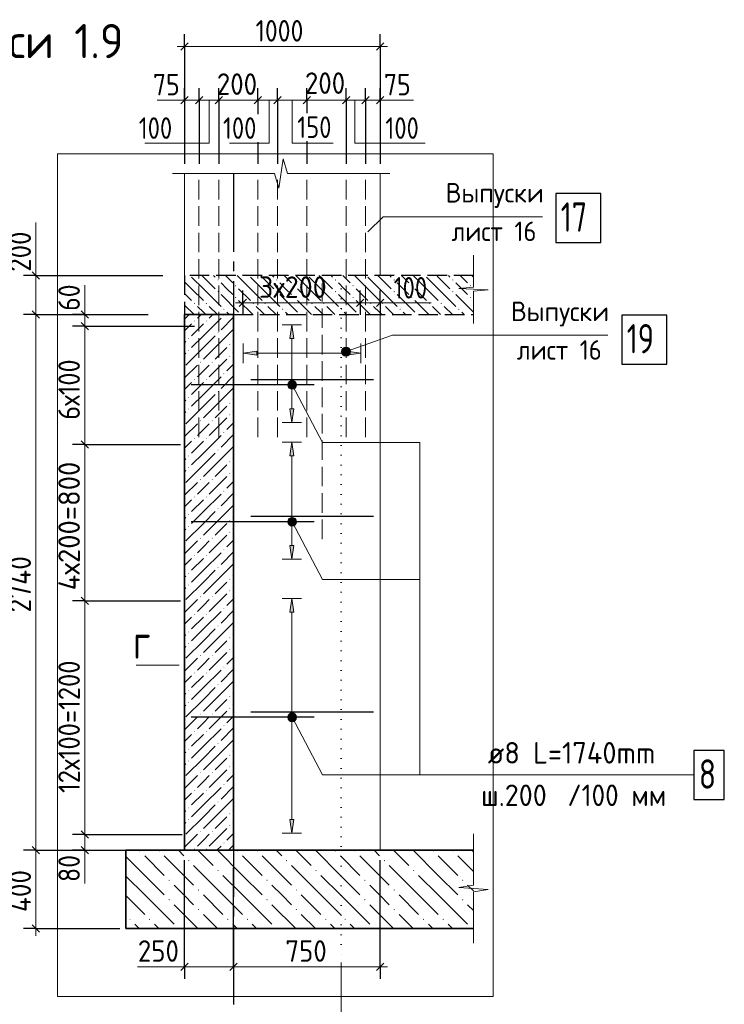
# Model space of a CAD drawing. Header units: millimetres. Extents: x 0 to 50400, y 0 to 35640.
# Tile 3 of 21: x 4928 to 13569, y 6783 to 18869. Entities that reach past the tile are written whole.
import ezdxf

# ---------------------------------------------------------------- set-up
doc = ezdxf.new("R2010")
doc.units = ezdxf.units.MM
for name, pattern in [('______2', [324, 240, -84]), ('______5', [1320, 960, -120, 120, -120]), ('______9', [120, 0, -120])]:
    doc.linetypes.add(name, pattern=pattern)
for name, color, linetype, lineweight in [('Standard', 7, 'Continuous', 25), ('Выпуски арматуры Г-обр.', 52, 'Continuous', 25), ('ЖБ Перекрытие верхний уровень', 7, 'Continuous', 35), ('ЖБ Пилон', 7, 'Continuous', 35), ('ЖБ Плита Фундамента верхний уровень', 7, 'Continuous', 35), ('ЖБ Стена верхний уровень', 7, 'Continuous', 35), ('Заголовок чертежа', 7, 'Continuous', 25), ('Позиционная метка линия выноска', 7, 'Continuous', 13), ('Позиционная метка номер позиции', 7, 'Continuous', 13), ('Примечания', 7, 'Continuous', 13), ('Размерная линия_ общее', 7, 'Continuous', 13), ('Сечения символ', 7, 'Continuous', 25)]:
    doc.layers.add(name, color=color, linetype=linetype, lineweight=lineweight)
doc.layers.add('Оси', color=7, linetype='______5', true_color=0x656565)
doc.layers.add('Стена Хомут', color=7, linetype='______2', true_color=0xa0a0a0)
doc.layers.add('Размерная выноска', color=7, linetype='Continuous')
doc.styles.add('ISOCPEUR', font='txt')

msp = doc.modelspace()

# ---------------------------------------------------------------- hatches: boundary and pattern name
at = {"layer": 'Выпуски арматуры Г-обр.', "linetype": 'Continuous', "lineweight": 13, "transparency": 33554687}
msp.add_hatch(color=7, dxfattribs=at).paths.add_polyline_path([(7838, 14750), (7670, 14774), (7838, 14798)], flags=16)
msp.add_hatch(color=7, dxfattribs=at).paths.add_polyline_path([(8942, 14750), (9110, 14774), (8942, 14798)])
at = {"layer": 'ЖБ Перекрытие верхний уровень', "linetype": 'Continuous', "lineweight": 18, "transparency": 33554687}
for points in [[(7353, 15674), (7361, 15682), (7369, 15674), (7361, 15667)], [(7569, 15602), (7577, 15610), (7585, 15602), (7577, 15595)], [(8073, 15674), (8081, 15682), (8089, 15674), (8081, 15667)], [(8289, 15602), (8297, 15610), (8305, 15602), (8297, 15595)], [(8793, 15674), (8801, 15682), (8809, 15674), (8801, 15667)], [(9009, 15602), (9017, 15610), (9025, 15602), (9017, 15595)], [(9513, 15674), (9521, 15682), (9529, 15674), (9521, 15667)], [(9729, 15602), (9737, 15610), (9745, 15602), (9737, 15595)], [(10233, 15674), (10241, 15682), (10249, 15674), (10241, 15667)], [(10449, 15602), (10457, 15610), (10465, 15602), (10457, 15595)], [(7353, 15530), (7361, 15538), (7369, 15530), (7361, 15523)], [(8073, 15530), (8081, 15538), (8089, 15530), (8081, 15523)], [(8793, 15530), (8801, 15538), (8809, 15530), (8801, 15523)], [(9513, 15530), (9521, 15538), (9529, 15530), (9521, 15523)], [(10233, 15530), (10241, 15538), (10249, 15530), (10241, 15523)], [(7065, 15386), (7073, 15394), (7081, 15386), (7073, 15379)], [(7209, 15386), (7217, 15394), (7225, 15386), (7217, 15379)], [(7569, 15458), (7577, 15466), (7585, 15458), (7577, 15451)], [(7785, 15386), (7793, 15394), (7801, 15386), (7793, 15379)], [(7929, 15386), (7937, 15394), (7945, 15386), (7937, 15379)], [(8289, 15458), (8297, 15466), (8305, 15458), (8297, 15451)], [(8505, 15386), (8513, 15394), (8521, 15386), (8513, 15379)], [(8649, 15386), (8657, 15394), (8665, 15386), (8657, 15379)], [(9009, 15458), (9017, 15466), (9025, 15458), (9017, 15451)], [(9225, 15386), (9233, 15394), (9241, 15386), (9233, 15379)], [(9369, 15386), (9377, 15394), (9385, 15386), (9377, 15379)], [(9729, 15458), (9737, 15466), (9745, 15458), (9737, 15451)], [(9945, 15386), (9953, 15394), (9961, 15386), (9953, 15379)], [(10089, 15386), (10097, 15394), (10105, 15386), (10097, 15379)], [(10449, 15458), (10457, 15466), (10465, 15458), (10457, 15451)], [(7425, 15314), (7433, 15322), (7441, 15314), (7433, 15307)], [(7648, 15250), (7649, 15250), (7649, 15250)], [(8145, 15314), (8153, 15322), (8161, 15314), (8153, 15307)], [(8368, 15250), (8369, 15250), (8369, 15250)], [(8865, 15314), (8873, 15322), (8881, 15314), (8873, 15307)], [(9088, 15250), (9089, 15250), (9089, 15250)], [(9585, 15314), (9593, 15322), (9601, 15314), (9593, 15307)], [(9808, 15250), (9809, 15250), (9809, 15250)], [(10305, 15314), (10313, 15322), (10321, 15314), (10313, 15307)]]:
    msp.add_hatch(color=7, dxfattribs=at).paths.add_polyline_path(points, flags=16)
at = {"layer": 'ЖБ Плита Фундамента верхний уровень', "linetype": 'Continuous', "lineweight": 18, "transparency": 33554687}
for points in [[(6393, 8666), (6400, 8674), (6401, 8674), (6409, 8666), (6401, 8659)], [(6633, 8666), (6640, 8674), (6641, 8674), (6649, 8666), (6641, 8659)], [(7593, 8666), (7600, 8674), (7601, 8674), (7609, 8666), (7601, 8659)], [(7833, 8666), (7840, 8674), (7841, 8674), (7849, 8666), (7841, 8659)], [(8793, 8666), (8800, 8674), (8801, 8674), (8809, 8666), (8801, 8659)], [(9033, 8666), (9040, 8674), (9041, 8674), (9049, 8666), (9041, 8659)], [(9993, 8666), (10000, 8674), (10001, 8674), (10009, 8666), (10001, 8659)], [(10233, 8666), (10240, 8674), (10241, 8674), (10249, 8666), (10241, 8659)], [(6993, 8546), (7001, 8554), (7009, 8546), (7001, 8539)], [(8193, 8546), (8201, 8554), (8209, 8546), (8201, 8539)], [(9393, 8546), (9401, 8554), (9409, 8546), (9401, 8539)], [(7353, 8426), (7361, 8434), (7369, 8426), (7361, 8419)], [(8553, 8426), (8561, 8434), (8569, 8426), (8561, 8419)], [(9753, 8426), (9761, 8434), (9769, 8426), (9761, 8419)], [(6753, 8306), (6761, 8314), (6769, 8306), (6761, 8299)], [(7953, 8306), (7961, 8314), (7969, 8306), (7961, 8299)], [(9153, 8306), (9161, 8314), (9169, 8306), (9161, 8299)], [(10353, 8306), (10361, 8314), (10369, 8306), (10361, 8299)], [(7113, 8186), (7121, 8194), (7129, 8186), (7121, 8179)], [(8313, 8186), (8321, 8194), (8329, 8186), (8321, 8179)], [(9513, 8186), (9521, 8194), (9529, 8186), (9521, 8179)], [(6753, 8066), (6761, 8074), (6769, 8066), (6761, 8059)], [(7953, 8066), (7961, 8074), (7969, 8066), (7961, 8059)], [(9153, 8066), (9161, 8074), (9169, 8066), (9161, 8059)], [(10353, 8066), (10361, 8074), (10369, 8066), (10361, 8059)], [(7113, 7946), (7121, 7954), (7129, 7946), (7121, 7939)], [(8313, 7946), (8321, 7954), (8329, 7946), (8321, 7939)], [(9513, 7946), (9521, 7954), (9529, 7946), (9521, 7939)], [(6273, 7826), (6281, 7834), (6289, 7826), (6281, 7819)], [(6513, 7826), (6521, 7834), (6529, 7826), (6521, 7819)], [(7473, 7826), (7481, 7834), (7489, 7826), (7481, 7819)], [(7713, 7826), (7721, 7834), (7729, 7826), (7721, 7819)], [(8673, 7826), (8681, 7834), (8689, 7826), (8681, 7819)], [(8913, 7826), (8921, 7834), (8929, 7826), (8921, 7819)], [(9873, 7826), (9881, 7834), (9889, 7826), (9881, 7819)], [(10113, 7826), (10121, 7834), (10129, 7826), (10121, 7819)], [(6880, 7714), (6881, 7714), (6881, 7714)], [(8080, 7714), (8081, 7714), (8081, 7714)], [(9280, 7714), (9281, 7714), (9281, 7714)], [(10480, 7714), (10481, 7714), (10481, 7714)]]:
    msp.add_hatch(color=7, dxfattribs=at).paths.add_polyline_path(points, flags=16)
at = {"layer": 'ЖБ Стена верхний уровень', "linetype": 'Continuous', "lineweight": 18, "transparency": 33554687}
for points in [[(7427, 15242), (7433, 15248), (7439, 15242), (7433, 15236)], [(7067, 15170), (7073, 15176), (7079, 15170), (7073, 15164)], [(7211, 15170), (7217, 15176), (7223, 15170), (7217, 15164)], [(7355, 15026), (7361, 15032), (7367, 15026), (7361, 15020)], [(6995, 14954), (7001, 14960), (7007, 14954), (7001, 14948)], [(7499, 14882), (7505, 14888), (7511, 14882), (7505, 14876)], [(6995, 14810), (7001, 14816), (7007, 14810), (7001, 14804)], [(7499, 14738), (7505, 14744), (7511, 14738), (7505, 14732)], [(7139, 14666), (7145, 14672), (7151, 14666), (7145, 14660)], [(7283, 14666), (7289, 14672), (7295, 14666), (7289, 14660)], [(7427, 14522), (7433, 14528), (7439, 14522), (7433, 14516)], [(7067, 14450), (7073, 14456), (7079, 14450), (7073, 14444)], [(7211, 14450), (7217, 14456), (7223, 14450), (7217, 14444)], [(7355, 14306), (7361, 14312), (7367, 14306), (7361, 14300)], [(6995, 14234), (7001, 14240), (7007, 14234), (7001, 14228)], [(7499, 14162), (7505, 14168), (7511, 14162), (7505, 14156)], [(6995, 14090), (7001, 14096), (7007, 14090), (7001, 14084)], [(7499, 14018), (7505, 14024), (7511, 14018), (7505, 14012)], [(7139, 13946), (7145, 13952), (7151, 13946), (7145, 13940)], [(7283, 13946), (7289, 13952), (7295, 13946), (7289, 13940)], [(7427, 13802), (7433, 13808), (7439, 13802), (7433, 13796)], [(7067, 13730), (7073, 13736), (7079, 13730), (7073, 13724)], [(7211, 13730), (7217, 13736), (7223, 13730), (7217, 13724)], [(7355, 13586), (7361, 13592), (7367, 13586), (7361, 13580)], [(6995, 13514), (7001, 13520), (7007, 13514), (7001, 13508)], [(7499, 13442), (7505, 13448), (7511, 13442), (7505, 13436)], [(6995, 13370), (7001, 13376), (7007, 13370), (7001, 13364)], [(7499, 13298), (7505, 13304), (7511, 13298), (7505, 13292)], [(7139, 13226), (7145, 13232), (7151, 13226), (7145, 13220)], [(7283, 13226), (7289, 13232), (7295, 13226), (7289, 13220)], [(7427, 13082), (7433, 13088), (7439, 13082), (7433, 13076)], [(7067, 13010), (7073, 13016), (7079, 13010), (7073, 13004)], [(7211, 13010), (7217, 13016), (7223, 13010), (7217, 13004)], [(7355, 12866), (7361, 12872), (7367, 12866), (7361, 12860)], [(6995, 12794), (7001, 12800), (7007, 12794), (7001, 12788)], [(7499, 12722), (7505, 12728), (7511, 12722), (7505, 12716)], [(6995, 12650), (7001, 12656), (7007, 12650), (7001, 12644)], [(7499, 12578), (7505, 12584), (7511, 12578), (7505, 12572)], [(7139, 12506), (7145, 12512), (7151, 12506), (7145, 12500)], [(7283, 12506), (7289, 12512), (7295, 12506), (7289, 12500)], [(7427, 12362), (7433, 12368), (7439, 12362), (7433, 12356)], [(7067, 12290), (7073, 12296), (7079, 12290), (7073, 12284)], [(7211, 12290), (7217, 12296), (7223, 12290), (7217, 12284)], [(7355, 12146), (7361, 12152), (7367, 12146), (7361, 12140)], [(6995, 12074), (7001, 12080), (7007, 12074), (7001, 12068)], [(7499, 12002), (7505, 12008), (7511, 12002), (7505, 11996)], [(6995, 11930), (7001, 11936), (7007, 11930), (7001, 11924)], [(7499, 11858), (7505, 11864), (7511, 11858), (7505, 11852)], [(7139, 11786), (7145, 11792), (7151, 11786), (7145, 11780)], [(7283, 11786), (7289, 11792), (7295, 11786), (7289, 11780)], [(7427, 11642), (7433, 11648), (7439, 11642), (7433, 11636)], [(7067, 11570), (7073, 11576), (7079, 11570), (7073, 11564)], [(7211, 11570), (7217, 11576), (7223, 11570), (7217, 11564)], [(6995, 11354), (7001, 11360), (7007, 11354), (7001, 11348)], [(7355, 11426), (7361, 11432), (7367, 11426), (7361, 11420)], [(7499, 11282), (7505, 11288), (7511, 11282), (7505, 11276)], [(6995, 11210), (7001, 11216), (7007, 11210), (7001, 11204)], [(7499, 11138), (7505, 11144), (7511, 11138), (7505, 11132)], [(7139, 11066), (7145, 11072), (7151, 11066), (7145, 11060)], [(7283, 11066), (7289, 11072), (7295, 11066), (7289, 11060)], [(7427, 10922), (7433, 10928), (7439, 10922), (7433, 10916)], [(7067, 10850), (7073, 10856), (7079, 10850), (7073, 10844)], [(7211, 10850), (7217, 10856), (7223, 10850), (7217, 10844)], [(6995, 10634), (7001, 10640), (7007, 10634), (7001, 10628)], [(7355, 10706), (7361, 10712), (7367, 10706), (7361, 10700)], [(7499, 10562), (7505, 10568), (7511, 10562), (7505, 10556)], [(6995, 10490), (7001, 10496), (7007, 10490), (7001, 10484)], [(7499, 10418), (7505, 10424), (7511, 10418), (7505, 10412)], [(7139, 10346), (7145, 10352), (7151, 10346), (7145, 10340)], [(7283, 10346), (7289, 10352), (7295, 10346), (7289, 10340)], [(7427, 10202), (7433, 10208), (7439, 10202), (7433, 10196)], [(7067, 10130), (7073, 10136), (7079, 10130), (7073, 10124)], [(7211, 10130), (7217, 10136), (7223, 10130), (7217, 10124)], [(6995, 9914), (7001, 9920), (7007, 9914), (7001, 9908)], [(7355, 9986), (7361, 9992), (7367, 9986), (7361, 9980)], [(7499, 9842), (7505, 9848), (7511, 9842), (7505, 9836)], [(6995, 9770), (7001, 9776), (7007, 9770), (7001, 9764)], [(7499, 9698), (7505, 9704), (7511, 9698), (7505, 9692)], [(7139, 9626), (7145, 9632), (7151, 9626), (7145, 9620)], [(7283, 9626), (7289, 9632), (7295, 9626), (7289, 9620)], [(7427, 9482), (7433, 9488), (7439, 9482), (7433, 9476)], [(7067, 9410), (7073, 9416), (7079, 9410), (7073, 9404)], [(7211, 9410), (7217, 9416), (7223, 9410), (7217, 9404)], [(6995, 9194), (7001, 9200), (7007, 9194), (7001, 9188)], [(7355, 9266), (7361, 9272), (7367, 9266), (7361, 9260)], [(7499, 9122), (7505, 9128), (7511, 9122), (7505, 9116)], [(6995, 9050), (7001, 9056), (7007, 9050), (7001, 9044)], [(7499, 8978), (7505, 8984), (7511, 8978), (7505, 8972)], [(7139, 8906), (7145, 8912), (7151, 8906), (7145, 8900)], [(7283, 8906), (7289, 8912), (7295, 8906), (7289, 8900)], [(7427, 8762), (7433, 8768), (7439, 8762), (7433, 8756)], [(7067, 8690), (7073, 8696), (7079, 8690), (7073, 8684)], [(7211, 8690), (7217, 8696), (7223, 8690), (7217, 8684)]]:
    msp.add_hatch(color=7, dxfattribs=at).paths.add_polyline_path(points, flags=16)
at = {"layer": 'Позиционная метка линия выноска', "linetype": 'Continuous', "lineweight": 13, "transparency": 33554687}
for points in [[(8920, 14741), (8889, 14828), (8878, 14804)], [(8920, 14741), (8878, 14804), (8896, 14753)], [(8896, 14753), (8878, 14804), (8879, 14776)], [(8948, 14743), (8912, 14844), (8889, 14828)], [(8948, 14743), (8889, 14828), (8920, 14741)], [(8971, 14759), (8940, 14846), (8912, 14844)], [(8971, 14759), (8912, 14844), (8948, 14743)], [(8983, 14784), (8965, 14834), (8940, 14846)], [(8983, 14784), (8940, 14846), (8971, 14759)], [(8965, 14834), (8983, 14784), (8981, 14811)], [(8215, 14388), (8297, 14431), (8271, 14439)], [(8215, 14388), (8271, 14439), (8223, 14414)], [(8221, 14360), (8297, 14431), (8215, 14388)], [(8221, 14360), (8316, 14411), (8297, 14431)], [(8240, 14340), (8316, 14411), (8221, 14360)], [(8223, 14414), (8271, 14439), (8243, 14433)], [(8240, 14340), (8322, 14383), (8316, 14411)], [(8266, 14332), (8322, 14383), (8240, 14340)], [(8266, 14332), (8314, 14357), (8322, 14383)], [(8314, 14357), (8266, 14332), (8294, 14338)], [(8215, 12708), (8297, 12751), (8271, 12759)], [(8215, 12708), (8271, 12759), (8223, 12734)], [(8221, 12680), (8297, 12751), (8215, 12708)], [(8221, 12680), (8316, 12731), (8297, 12751)], [(8240, 12660), (8316, 12731), (8221, 12680)], [(8223, 12734), (8271, 12759), (8243, 12753)], [(8240, 12660), (8322, 12703), (8316, 12731)], [(8266, 12652), (8322, 12703), (8240, 12660)], [(8266, 12652), (8314, 12677), (8322, 12703)], [(8314, 12677), (8266, 12652), (8294, 12658)], [(8215, 10308), (8297, 10351), (8271, 10359)], [(8215, 10308), (8271, 10359), (8223, 10334)], [(8221, 10280), (8297, 10351), (8215, 10308)], [(8221, 10280), (8316, 10331), (8297, 10351)], [(8240, 10260), (8316, 10331), (8221, 10280)], [(8223, 10334), (8271, 10359), (8243, 10353)], [(8240, 10260), (8322, 10303), (8316, 10331)], [(8266, 10252), (8322, 10303), (8240, 10260)], [(8266, 10252), (8314, 10277), (8322, 10303)], [(8314, 10277), (8266, 10252), (8294, 10258)]]:
    msp.add_hatch(color=7, dxfattribs=at).paths.add_polyline_path(points)
at = {"layer": 'Стена Хомут', "linetype": 'Continuous', "lineweight": 13, "transparency": 33554687}
for points in [[(8290, 14957), (8266, 15125), (8242, 14957)], [(8290, 13517), (8266, 13685), (8242, 13517)], [(8290, 11597), (8266, 11765), (8242, 11597)]]:
    msp.add_hatch(color=7, dxfattribs=at).paths.add_polyline_path(points)
for points in [[(8290, 14093), (8266, 13925), (8242, 14093)], [(8290, 12413), (8266, 12245), (8242, 12413)], [(8290, 9053), (8266, 8885), (8242, 9053)]]:
    msp.add_hatch(color=7, dxfattribs=at).paths.add_polyline_path(points, flags=16)

# ---------------------------------------------------------------- linework, layer by layer
at = {"layer": 'Standard', "color": 7, "linetype": 'Continuous', "lineweight": -3, "transparency": 33554687}
for p, q in [((6950, 18540), (6950, 18690)), ((9350, 18540), (9350, 18690)), ((6950, 18540), (6950, 18390)), ((6950, 18540), (6950, 17101)), ((9350, 18540), (9350, 18390)), ((9350, 18540), (9350, 17101)), ((6950, 17880), (6950, 18030)), ((7129, 17880), (7129, 18030)), ((7370, 17880), (7370, 18030)), ((7850, 17880), (7850, 18030)), ((8090, 17880), (8090, 18030)), ((8450, 17880), (8450, 18030)), ((8930, 17880), (8930, 18030)), ((9170, 17880), (9170, 18030)), ((9350, 17880), (9350, 18030)), ((6950, 17880), (6950, 17730)), ((7129, 17880), (7129, 17730)), ((7370, 17880), (7370, 17730)), ((7850, 17880), (7850, 17730)), ((7850, 17880), (7850, 17710)), ((8090, 17880), (8090, 17730)), ((8450, 17880), (8450, 17730)), ((8450, 17880), (8450, 17721)), ((8930, 17880), (8930, 17730)), ((9170, 17880), (9170, 17730)), ((9350, 17880), (9350, 17730)), ((7850, 17367), (7850, 17101)), ((8450, 17377), (8450, 17101)), ((7663, 15394), (7663, 15544)), ((9103, 15394), (9103, 15544)), ((9350, 15394), (9350, 15544)), ((7663, 15394), (7663, 15244)), ((9103, 15394), (9103, 15244)), ((9350, 15394), (9350, 15244)), ((5726, 15250), (5576, 15250)), ((5726, 15250), (5876, 15250)), ((5726, 15250), (6505, 15250)), ((5726, 15106), (5576, 15106)), ((5726, 15106), (5876, 15106)), ((5726, 15106), (7071, 15106)), ((5726, 13656), (5576, 13656)), ((5726, 13656), (5876, 13656)), ((5726, 13656), (6902, 13656)), ((5726, 11736), (5576, 11736)), ((5726, 11736), (5876, 11736)), ((5726, 11736), (6902, 11736)), ((5726, 8866), (5576, 8866)), ((5726, 8866), (5876, 8866)), ((5726, 8866), (6922, 8866)), ((5726, 8674), (5576, 8674)), ((5726, 8674), (5876, 8674)), ((5726, 8674), (6505, 8674)), ((6950, 7245), (6950, 7395)), ((7550, 7245), (7550, 7395)), ((9350, 7245), (9350, 7395)), ((6950, 7245), (6950, 7095)), ((7550, 7245), (7550, 7095)), ((9350, 7245), (9350, 7095))]:
    msp.add_line(p, q, dxfattribs=at)
at = {"layer": 'Standard', "color": 7, "linetype": 'Continuous', "lineweight": 13, "transparency": 33554687}
for p, q in [((6950, 18540), (6860, 18540)), ((6950, 18540), (9350, 18540)), ((9350, 18540), (9440, 18540)), ((6950, 17880), (6860, 17880)), ((6950, 17880), (7129, 17880)), ((7129, 17880), (7370, 17880)), ((7370, 17880), (7850, 17880)), ((7850, 17880), (8090, 17880)), ((8090, 17880), (8450, 17880)), ((8450, 17880), (8930, 17880)), ((8930, 17880), (9170, 17880)), ((9170, 17880), (9350, 17880)), ((9350, 17880), (9440, 17880)), ((8107, 16801), (8160, 17161)), ((8160, 17161), (8214, 16981)), ((6802, 16981), (8054, 16981)), ((8054, 16981), (8107, 16801)), ((8214, 16981), (9466, 16981)), ((9466, 16981), (9466, 16981)), ((10493, 15980), (10493, 15585)), ((10493, 15585), (10313, 15568)), ((10313, 15568), (10673, 15552)), ((10673, 15552), (10493, 15535)), ((10493, 15535), (10493, 15140)), ((7663, 15394), (7573, 15394)), ((7663, 15394), (9103, 15394)), ((9103, 15394), (9350, 15394)), ((9350, 15394), (9440, 15394)), ((5726, 15250), (5726, 15340)), ((10493, 15140), (10493, 15140)), ((5726, 15106), (5726, 13656)), ((5726, 13656), (5726, 11736)), ((5726, 11736), (5726, 8866)), ((5726, 8866), (5726, 8674)), ((10493, 8876), (10493, 8244)), ((5726, 8674), (5726, 8584)), ((10493, 8244), (10313, 8217)), ((10313, 8217), (10673, 8191)), ((10673, 8191), (10493, 8164)), ((10493, 8164), (10493, 7532)), ((10493, 7532), (10493, 7532)), ((6950, 7245), (6860, 7245)), ((7550, 7245), (6950, 7245)), ((9350, 7245), (7550, 7245)), ((9350, 7245), (9440, 7245))]:
    msp.add_line(p, q, dxfattribs=at)
at = {"layer": 'Standard', "color": 7, "linetype": 'Continuous', "lineweight": 25, "transparency": 33554687}
for p, q in [((6905, 18495), (6995, 18585)), ((9305, 18495), (9395, 18585)), ((6905, 17835), (6995, 17925)), ((7084, 17835), (7174, 17925)), ((7325, 17835), (7415, 17925)), ((7805, 17835), (7895, 17925)), ((8045, 17835), (8135, 17925)), ((8405, 17835), (8495, 17925)), ((8885, 17835), (8975, 17925)), ((9125, 17835), (9215, 17925)), ((9305, 17835), (9395, 17925)), ((7618, 15349), (7708, 15439)), ((9058, 15349), (9148, 15439)), ((9305, 15349), (9395, 15439)), ((5681, 15295), (5771, 15205)), ((5681, 15151), (5771, 15061)), ((5681, 13701), (5771, 13611)), ((5681, 11781), (5771, 11691)), ((5681, 8911), (5771, 8821)), ((5681, 8719), (5771, 8629)), ((6995, 7290), (6905, 7200)), ((7595, 7290), (7505, 7200)), ((9395, 7290), (9305, 7200))]:
    msp.add_line(p, q, dxfattribs=at)
at = {"layer": 'Standard', "color": 7, "linetype": 'Continuous', "lineweight": -3, "transparency": 33554687}
for points in [[(6950, 17880), (6950, 17820), (6950, 17820), (6950, 17774), (6950, 17774), (6950, 17635), (6950, 17635), (6950, 17101)], [(7129, 17880), (7129, 17787), (7129, 17787), (7129, 17721), (7129, 17721), (7129, 17523), (7129, 17523), (7129, 17101)], [(7370, 17880), (7370, 17742), (7370, 17742), (7370, 17650), (7370, 17650), (7370, 17373), (7370, 17373), (7370, 17101)], [(8090, 17880), (8090, 17607), (8090, 17607), (8090, 17437), (8090, 17437), (8090, 17101)], [(8930, 17880), (8930, 17450), (8930, 17450), (8930, 17101)], [(9170, 17880), (9170, 17405), (9170, 17405), (9170, 17101)], [(9350, 17880), (9350, 17371), (9350, 17371), (9350, 17101)], [(6950, 7245), (6950, 7266), (6950, 7266), (6950, 8554)], [(9350, 7245), (9350, 8096), (9350, 8096), (9350, 8554)], [(7550, 7245), (7550, 7266), (7550, 7266), (7550, 8458)]]:
    msp.add_lwpolyline(points, dxfattribs=at)
at = {"layer": 'Standard', "color": 254, "linetype": 'Continuous', "lineweight": 13, "true_color": 0xc4c4ff, "transparency": 33554687}
msp.add_lwpolyline([(5393, 6881), (10733, 6881), (10733, 17221), (5393, 17221), (5393, 6881)], dxfattribs=at)
at = {"layer": 'Standard', "color": 7, "linetype": 'Continuous', "lineweight": 13, "transparency": 33554687}
msp.add_lwpolyline([(5726, 15250), (5726, 15174), (5726, 15174), (5726, 15106)], dxfattribs=at)
at = {"layer": 'Выпуски арматуры Г-обр.', "color": 251, "linetype": 'Continuous', "lineweight": 13, "true_color": 0x494949, "transparency": 33554687}
for p, q in [((7670, 14774), (7670, 14894)), ((9110, 14774), (9110, 14894)), ((7670, 14774), (7838, 14798)), ((7838, 14750), (7670, 14774)), ((7670, 14774), (7670, 14654)), ((7670, 14774), (7670, 14774)), ((7838, 14798), (7838, 14750)), ((7838, 14774), (8942, 14774)), ((9110, 14774), (8942, 14798)), ((8942, 14798), (8942, 14750)), ((8942, 14750), (9110, 14774)), ((9110, 14774), (9110, 14654)), ((9110, 14774), (9110, 14774))]:
    msp.add_line(p, q, dxfattribs=at)
at = {"layer": 'Выпуски арматуры Г-обр.', "color": 7, "linetype": 'Continuous', "lineweight": 25, "transparency": 33554687}
for points in [[(11503, 16134), (12055, 16134), (12055, 16734), (11503, 16734), (11503, 16134)], [(12313, 14641), (12865, 14641), (12865, 15241), (12313, 15241), (12313, 14641)]]:
    msp.add_lwpolyline(points, dxfattribs=at)
at = {"layer": 'ЖБ Перекрытие верхний уровень', "color": 7, "linetype": '______2', "lineweight": 25, "transparency": 33554687}
for p, q in [((6950, 15730), (6950, 15250)), ((10493, 15730), (6950, 15730)), ((6950, 15250), (7550, 15250)), ((7550, 15250), (10493, 15250))]:
    msp.add_line(p, q, dxfattribs=at)
at = {"layer": 'ЖБ Перекрытие верхний уровень', "color": 9, "linetype": 'Continuous', "lineweight": 18, "true_color": 0xc7c7c7, "transparency": 33554687}
for p, q in [((7181, 15710), (7162, 15730)), ((7306, 15730), (7325, 15710)), ((7450, 15730), (7541, 15638)), ((7757, 15566), (7594, 15730)), ((7901, 15710), (7882, 15730)), ((8026, 15730), (8045, 15710)), ((8170, 15730), (8261, 15638)), ((8477, 15566), (8314, 15730)), ((8621, 15710), (8602, 15730)), ((8746, 15730), (8765, 15710)), ((8890, 15730), (8981, 15638)), ((9197, 15566), (9034, 15730)), ((9341, 15710), (9322, 15730)), ((9466, 15730), (9485, 15710)), ((9610, 15730), (9701, 15638)), ((9917, 15566), (9754, 15730)), ((10061, 15710), (10042, 15730)), ((10186, 15730), (10205, 15710)), ((10330, 15730), (10421, 15638)), ((10493, 15710), (10474, 15730)), ((7037, 15566), (6950, 15653)), ((7037, 15710), (7181, 15566)), ((7181, 15710), (7325, 15566)), ((7469, 15566), (7397, 15638)), ((7757, 15710), (7901, 15566)), ((7901, 15710), (8045, 15566)), ((8189, 15566), (8117, 15638)), ((8477, 15710), (8621, 15566)), ((8621, 15710), (8765, 15566)), ((8909, 15566), (8837, 15638)), ((9197, 15710), (9341, 15566)), ((9341, 15710), (9485, 15566)), ((9629, 15566), (9557, 15638)), ((9917, 15710), (10061, 15566)), ((10061, 15710), (10205, 15566)), ((10349, 15566), (10277, 15638)), ((6950, 15509), (7037, 15422)), ((7037, 15566), (7181, 15422)), ((7181, 15566), (7397, 15350)), ((7397, 15494), (7613, 15278)), ((7541, 15494), (7469, 15566)), ((7613, 15566), (7757, 15422)), ((7757, 15566), (7901, 15422)), ((7901, 15566), (8117, 15350)), ((8117, 15494), (8333, 15278)), ((8261, 15494), (8189, 15566)), ((8333, 15566), (8477, 15422)), ((8477, 15566), (8621, 15422)), ((8621, 15566), (8837, 15350)), ((8837, 15494), (9053, 15278)), ((8981, 15494), (8909, 15566)), ((9053, 15566), (9197, 15422)), ((9197, 15566), (9341, 15422)), ((9341, 15566), (9557, 15350)), ((9557, 15494), (9773, 15278)), ((9701, 15494), (9629, 15566)), ((9773, 15566), (9917, 15422)), ((9917, 15566), (10061, 15422)), ((10061, 15566), (10277, 15350)), ((10277, 15494), (10493, 15278)), ((10421, 15494), (10349, 15566)), ((10493, 15566), (10493, 15566)), ((6950, 15365), (7066, 15250)), ((7181, 15278), (7109, 15350)), ((7253, 15350), (7354, 15250)), ((7613, 15422), (7786, 15250)), ((7901, 15278), (7829, 15350)), ((7973, 15350), (8074, 15250)), ((8333, 15422), (8506, 15250)), ((8621, 15278), (8549, 15350)), ((8693, 15350), (8794, 15250)), ((9053, 15422), (9226, 15250)), ((9341, 15278), (9269, 15350)), ((9413, 15350), (9514, 15250)), ((9773, 15422), (9946, 15250)), ((10061, 15278), (9989, 15350)), ((10133, 15350), (10234, 15250)), ((10493, 15422), (10493, 15422)), ((7210, 15250), (7181, 15278)), ((7469, 15278), (7498, 15250)), ((7930, 15250), (7901, 15278)), ((8189, 15278), (8218, 15250)), ((8650, 15250), (8621, 15278)), ((8909, 15278), (8938, 15250)), ((9370, 15250), (9341, 15278)), ((9629, 15278), (9658, 15250)), ((10090, 15250), (10061, 15278)), ((10349, 15278), (10378, 15250))]:
    msp.add_line(p, q, dxfattribs=at)
at = {"layer": 'ЖБ Пилон', "color": 7, "linetype": 'Continuous', "lineweight": 18, "transparency": 33554687}
for p, q in [((6950, 16981), (6950, 15730)), ((9350, 15730), (9350, 16981))]:
    msp.add_line(p, q, dxfattribs=at)
at = {"layer": 'ЖБ Плита Фундамента верхний уровень', "color": 7, "linetype": 'Continuous', "lineweight": 35, "transparency": 33554687}
for p, q in [((6230, 8674), (6230, 7714)), ((6950, 8674), (6230, 8674)), ((7550, 8674), (6950, 8674)), ((10493, 8674), (7550, 8674)), ((6230, 7714), (10493, 7714))]:
    msp.add_line(p, q, dxfattribs=at)
at = {"layer": 'ЖБ Плита Фундамента верхний уровень', "color": 252, "linetype": 'Continuous', "lineweight": 18, "true_color": 0x8f8f8f, "transparency": 33554687}
for p, q in [((6461, 8366), (6230, 8597)), ((6461, 8606), (6701, 8366)), ((6701, 8606), (7061, 8246)), ((6874, 8674), (6941, 8606)), ((7114, 8674), (7301, 8486)), ((7661, 8366), (7354, 8674)), ((7661, 8606), (7901, 8366)), ((7901, 8606), (8261, 8246)), ((8074, 8674), (8141, 8606)), ((8314, 8674), (8501, 8486)), ((8861, 8366), (8554, 8674)), ((8861, 8606), (9101, 8366)), ((9101, 8606), (9461, 8246)), ((9274, 8674), (9341, 8606)), ((9514, 8674), (9701, 8486)), ((10061, 8366), (9754, 8674)), ((10061, 8606), (10301, 8366)), ((10301, 8606), (10493, 8414)), ((10474, 8674), (10493, 8654)), ((7421, 8126), (7061, 8486)), ((8621, 8126), (8261, 8486)), ((9821, 8126), (9461, 8486)), ((6230, 8357), (6461, 8126)), ((6461, 8366), (6701, 8126)), ((7421, 8366), (7661, 8126)), ((7661, 8366), (7901, 8126)), ((8621, 8366), (8861, 8126)), ((8861, 8366), (9101, 8126)), ((9821, 8366), (10061, 8126)), ((10061, 8366), (10301, 8126)), ((6941, 8126), (6821, 8246)), ((8141, 8126), (8021, 8246)), ((9341, 8126), (9221, 8246)), ((10493, 8174), (10421, 8246)), ((6230, 8117), (6461, 7886)), ((6461, 8126), (6821, 7766)), ((7061, 8006), (6941, 8126)), ((7181, 8126), (7421, 7886)), ((7421, 8126), (7661, 7886)), ((7661, 8126), (8021, 7766)), ((8261, 8006), (8141, 8126)), ((8381, 8126), (8621, 7886)), ((8621, 8126), (8861, 7886)), ((8861, 8126), (9221, 7766)), ((9461, 8006), (9341, 8126)), ((9581, 8126), (9821, 7886)), ((9821, 8126), (10061, 7886)), ((10061, 8126), (10421, 7766)), ((6821, 8006), (7114, 7714)), ((8021, 8006), (8314, 7714)), ((9221, 8006), (9514, 7714)), ((10421, 8006), (10493, 7934)), ((7181, 7886), (7354, 7714)), ((8381, 7886), (8554, 7714)), ((9581, 7886), (9754, 7714)), ((6394, 7714), (6341, 7766)), ((6581, 7766), (6634, 7714)), ((7594, 7714), (7541, 7766)), ((7781, 7766), (7834, 7714)), ((8794, 7714), (8741, 7766)), ((8981, 7766), (9034, 7714)), ((9994, 7714), (9941, 7766)), ((10181, 7766), (10234, 7714))]:
    msp.add_line(p, q, dxfattribs=at)
at = {"layer": 'ЖБ Стена верхний уровень', "color": 251, "linetype": 'Continuous', "lineweight": 18, "true_color": 0x494949, "transparency": 33554687}
for p, q in [((7008, 15250), (6950, 15192)), ((7109, 15206), (7152, 15250)), ((7296, 15250), (7253, 15206)), ((7037, 15134), (6950, 15048)), ((7181, 15134), (7037, 14990)), ((7181, 14990), (7397, 15206)), ((7550, 15216), (7397, 15062)), ((7181, 14990), (7037, 14846)), ((7325, 14990), (7181, 14846)), ((7325, 14846), (7541, 15062)), ((6950, 14904), (6965, 14918)), ((7550, 14928), (7541, 14918)), ((6965, 14774), (6950, 14760)), ((7181, 14846), (6965, 14630)), ((7325, 14846), (7181, 14702)), ((7469, 14846), (7325, 14702)), ((7541, 14774), (7550, 14784)), ((7109, 14630), (6950, 14472)), ((7181, 14558), (7253, 14630)), ((7469, 14702), (7253, 14486)), ((7550, 14640), (7469, 14558)), ((7109, 14486), (7181, 14558)), ((7037, 14414), (6950, 14328)), ((7181, 14414), (7037, 14270)), ((7181, 14270), (7397, 14486)), ((7550, 14496), (7397, 14342)), ((7181, 14270), (7037, 14126)), ((7325, 14270), (7181, 14126)), ((7325, 14126), (7541, 14342)), ((6950, 14184), (6965, 14198)), ((7550, 14208), (7541, 14198)), ((6965, 14054), (6950, 14040)), ((7181, 14126), (6965, 13910)), ((7325, 14126), (7181, 13982)), ((7469, 14126), (7325, 13982)), ((7541, 14054), (7550, 14064)), ((7109, 13910), (6950, 13752)), ((7181, 13838), (7253, 13910)), ((7469, 13982), (7253, 13766)), ((7550, 13920), (7469, 13838)), ((7109, 13766), (7181, 13838)), ((7037, 13694), (6950, 13608)), ((7181, 13694), (7037, 13550)), ((7181, 13550), (7397, 13766)), ((7550, 13776), (7397, 13622)), ((7181, 13550), (7037, 13406)), ((7325, 13550), (7181, 13406)), ((7325, 13406), (7541, 13622)), ((6950, 13464), (6965, 13478)), ((7550, 13488), (7541, 13478)), ((6965, 13334), (6950, 13320)), ((7181, 13406), (6965, 13190)), ((7325, 13406), (7181, 13262)), ((7469, 13406), (7325, 13262)), ((7541, 13334), (7550, 13344)), ((7109, 13190), (6950, 13032)), ((7181, 13118), (7253, 13190)), ((7469, 13262), (7253, 13046)), ((7550, 13200), (7469, 13118)), ((7109, 13046), (7181, 13118)), ((7550, 13056), (7397, 12902)), ((7037, 12974), (6950, 12888)), ((7181, 12974), (7037, 12830)), ((7181, 12830), (7397, 13046)), ((7181, 12830), (7037, 12686)), ((7325, 12830), (7181, 12686)), ((7325, 12686), (7541, 12902)), ((6950, 12744), (6965, 12758)), ((7550, 12768), (7541, 12758)), ((6965, 12614), (6950, 12600)), ((7181, 12686), (6965, 12470)), ((7325, 12686), (7181, 12542)), ((7469, 12686), (7325, 12542)), ((7541, 12614), (7550, 12624)), ((7109, 12470), (6950, 12312)), ((7181, 12398), (7253, 12470)), ((7469, 12542), (7253, 12326)), ((7550, 12480), (7469, 12398)), ((7109, 12326), (7181, 12398)), ((7550, 12336), (7397, 12182)), ((7037, 12254), (6950, 12168)), ((7181, 12254), (7037, 12110)), ((7181, 12110), (7397, 12326)), ((7181, 12110), (7037, 11966)), ((7325, 12110), (7181, 11966)), ((7325, 11966), (7541, 12182)), ((6950, 12024), (6965, 12038)), ((7181, 11966), (6965, 11750)), ((7325, 11966), (7181, 11822)), ((7469, 11966), (7325, 11822)), ((7550, 12048), (7541, 12038)), ((6965, 11894), (6950, 11880)), ((7541, 11894), (7550, 11904)), ((7109, 11750), (6950, 11592)), ((7181, 11678), (7253, 11750)), ((7469, 11822), (7253, 11606)), ((7550, 11760), (7469, 11678)), ((7109, 11606), (7181, 11678)), ((7181, 11390), (7397, 11606)), ((7550, 11616), (7397, 11462)), ((7037, 11534), (6950, 11448)), ((7181, 11534), (7037, 11390)), ((7181, 11390), (7037, 11246)), ((7325, 11390), (7181, 11246)), ((7325, 11246), (7541, 11462)), ((6950, 11304), (6965, 11318)), ((7181, 11246), (6965, 11030)), ((7325, 11246), (7181, 11102)), ((7469, 11246), (7325, 11102)), ((7550, 11328), (7541, 11318)), ((6965, 11174), (6950, 11160)), ((7541, 11174), (7550, 11184)), ((7109, 11030), (6950, 10872)), ((7181, 10958), (7253, 11030)), ((7469, 11102), (7253, 10886)), ((7550, 11040), (7469, 10958)), ((7109, 10886), (7181, 10958)), ((7181, 10670), (7397, 10886)), ((7550, 10896), (7397, 10742)), ((7037, 10814), (6950, 10728)), ((7181, 10814), (7037, 10670)), ((7181, 10670), (7037, 10526)), ((7325, 10670), (7181, 10526)), ((7325, 10526), (7541, 10742)), ((6950, 10584), (6965, 10598)), ((7181, 10526), (6965, 10310)), ((7325, 10526), (7181, 10382)), ((7469, 10526), (7325, 10382)), ((7550, 10608), (7541, 10598)), ((6965, 10454), (6950, 10440)), ((7541, 10454), (7550, 10464)), ((7109, 10310), (6950, 10152)), ((7181, 10238), (7253, 10310)), ((7469, 10382), (7253, 10166)), ((7550, 10320), (7469, 10238)), ((7109, 10166), (7181, 10238)), ((7181, 9950), (7397, 10166)), ((7550, 10176), (7397, 10022)), ((7037, 10094), (6950, 10008)), ((7181, 10094), (7037, 9950)), ((7181, 9950), (7037, 9806)), ((7325, 9950), (7181, 9806)), ((7325, 9806), (7541, 10022)), ((6950, 9864), (6965, 9878)), ((7181, 9806), (6965, 9590)), ((7325, 9806), (7181, 9662)), ((7469, 9806), (7325, 9662)), ((7550, 9888), (7541, 9878)), ((6965, 9734), (6950, 9720)), ((7541, 9734), (7550, 9744)), ((7109, 9590), (6950, 9432)), ((7181, 9518), (7253, 9590)), ((7469, 9662), (7253, 9446)), ((7550, 9600), (7469, 9518)), ((7109, 9446), (7181, 9518)), ((7181, 9230), (7397, 9446)), ((7550, 9456), (7397, 9302)), ((7037, 9374), (6950, 9288)), ((7181, 9374), (7037, 9230)), ((7181, 9230), (7037, 9086)), ((7325, 9230), (7181, 9086)), ((7325, 9086), (7541, 9302)), ((6950, 9144), (6965, 9158)), ((7181, 9086), (6965, 8870)), ((7325, 9086), (7181, 8942)), ((7469, 9086), (7325, 8942)), ((7550, 9168), (7541, 9158)), ((6965, 9014), (6950, 9000)), ((7541, 9014), (7550, 9024)), ((7109, 8870), (6950, 8712)), ((7181, 8798), (7253, 8870)), ((7469, 8942), (7253, 8726)), ((7550, 8880), (7469, 8798)), ((7109, 8726), (7181, 8798)), ((7344, 8674), (7397, 8726)), ((7550, 8736), (7488, 8674))]:
    msp.add_line(p, q, dxfattribs=at)
at = {"layer": 'ЖБ Стена верхний уровень', "color": 7, "linetype": 'Continuous', "lineweight": 35, "transparency": 33554687}
for p, q in [((6950, 15250), (6950, 8674)), ((7550, 15250), (6950, 15250)), ((7550, 8674), (7550, 15250)), ((6950, 8674), (7550, 8674))]:
    msp.add_line(p, q, dxfattribs=at)
at = {"layer": 'ЖБ Стена верхний уровень', "color": 7, "linetype": 'Continuous', "lineweight": 18, "transparency": 33554687}
msp.add_line((9350, 8674), (9350, 15250), dxfattribs=at)
at = {"layer": 'Оси', "color": 8, "linetype": '______5', "lineweight": -3, "transparency": 33554687}
msp.add_line((7550, 16981), (7550, 6429), dxfattribs=at)
at = {"layer": 'Позиционная метка линия выноска', "color": 7, "linetype": 'Continuous', "lineweight": 13, "transparency": 33554687}
for p, q in [((8879, 14776), (8879, 14776)), ((8912, 14844), (8912, 14844)), ((8981, 14811), (8981, 14811)), ((8948, 14743), (8948, 14743)), ((8243, 14433), (8243, 14433)), ((8316, 14411), (8316, 14411)), ((8221, 14360), (8221, 14360)), ((8294, 14338), (8294, 14338)), ((9835, 9598), (9835, 13678)), ((8243, 12753), (8243, 12753)), ((8316, 12731), (8316, 12731)), ((8221, 12680), (8221, 12680)), ((8294, 12658), (8294, 12658)), ((6355, 10944), (6883, 10944)), ((8221, 10280), (8221, 10280)), ((8243, 10353), (8243, 10353)), ((8316, 10331), (8316, 10331)), ((8294, 10258), (8294, 10258))]:
    msp.add_line(p, q, dxfattribs=at)
for points in [[(12141, 14995), (9501, 14995), (8930, 14794)], [(9835, 13678), (8643, 13678), (8269, 14386)], [(9835, 11998), (8643, 11998), (8269, 12706)], [(13197, 9598), (8643, 9598), (8269, 10306)]]:
    msp.add_lwpolyline(points, dxfattribs=at)
for centre in [(8930, 14794), (8269, 14386), (8269, 12706), (8269, 10306)]:
    msp.add_circle(centre, 54, dxfattribs=at)
at = {"layer": 'Позиционная метка номер позиции', "color": 7, "linetype": 'Continuous', "lineweight": 13, "transparency": 33554687}
msp.add_lwpolyline([(9199, 16264), (9386, 16450), (11340, 16450)], dxfattribs=at)
at = {"layer": 'Примечания', "color": 7, "linetype": '______2', "lineweight": 13, "transparency": 33554687}
for p, q in [((7124, 13746), (7124, 16981)), ((7370, 13746), (7370, 16981)), ((7850, 13746), (7850, 16981)), ((8090, 13746), (8090, 16981)), ((8450, 13746), (8450, 16981)), ((8930, 13746), (8930, 16981)), ((9170, 13746), (9170, 16981)), ((8638, 12493), (8638, 15629))]:
    msp.add_line(p, q, dxfattribs=at)
at = {"layer": 'Размерная выноска', "color": 7, "linetype": 'Continuous', "lineweight": 13, "transparency": 33554687}
for p, q in [((6950, 17880), (6614, 17880)), ((7253, 17880), (7253, 17352)), ((7989, 17880), (7989, 17352)), ((8270, 17880), (8270, 17352)), ((9038, 17880), (9038, 17352)), ((9350, 17880), (9758, 17880)), ((7253, 17352), (6461, 17352)), ((7989, 17352), (7499, 17352)), ((8270, 17352), (8774, 17352)), ((9038, 17352), (9902, 17352)), ((5126, 15730), (5126, 16378)), ((9350, 15394), (9974, 15394)), ((6950, 7245), (6374, 7245))]:
    msp.add_line(p, q, dxfattribs=at)
at = {"layer": 'Размерная выноска', "color": 251, "linetype": 'Continuous', "lineweight": 13, "true_color": 0x656565, "transparency": 33554687}
for p, q in [((5726, 15250), (5726, 15610)), ((5726, 8674), (5726, 8266))]:
    msp.add_line(p, q, dxfattribs=at)
at = {"layer": 'Размерная линия_ общее', "color": 7, "linetype": 'Continuous', "lineweight": -3, "transparency": 33554687}
for p, q in [((5126, 15730), (4976, 15730)), ((5126, 15730), (5276, 15730)), ((5126, 15730), (6682, 15730)), ((5126, 15250), (4976, 15250)), ((5126, 15250), (5276, 15250)), ((5126, 15250), (6158, 15250)), ((5126, 8674), (4976, 8674)), ((5126, 8674), (5276, 8674)), ((5126, 8674), (6158, 8674)), ((5126, 7714), (4976, 7714)), ((5126, 7714), (5276, 7714)), ((5126, 7714), (6158, 7714))]:
    msp.add_line(p, q, dxfattribs=at)
at = {"layer": 'Размерная линия_ общее', "color": 7, "linetype": 'Continuous', "lineweight": 25, "transparency": 33554687}
for p, q in [((5081, 15775), (5171, 15685)), ((5081, 15295), (5171, 15205)), ((5081, 8719), (5171, 8629)), ((5081, 7759), (5171, 7669))]:
    msp.add_line(p, q, dxfattribs=at)
at = {"layer": 'Размерная линия_ общее', "color": 7, "linetype": 'Continuous', "lineweight": 13, "transparency": 33554687}
for p, q in [((5126, 15730), (5126, 15820)), ((5126, 15250), (5126, 8674)), ((5126, 8674), (5126, 7714)), ((5126, 7714), (5126, 7624))]:
    msp.add_line(p, q, dxfattribs=at)
msp.add_lwpolyline([(5126, 15730), (5126, 15653), (5126, 15653), (5126, 15250)], dxfattribs=at)
at = {"layer": 'Сечения символ', "color": 7, "linetype": '______9', "lineweight": 13, "transparency": 33554687}
msp.add_line((8870, 15564), (8870, 7297), dxfattribs=at)
at = {"layer": 'Сечения символ', "color": 7, "linetype": 'Continuous', "lineweight": 13, "transparency": 33554687}
msp.add_lwpolyline([(8870, 7297), (8870, 5525), (9578, 5525)], dxfattribs=at)
at = {"layer": 'Стена Хомут', "color": 251, "linetype": 'Continuous', "lineweight": 13, "true_color": 0x494949, "transparency": 33554687}
for p, q in [((8266, 15125), (8146, 15125)), ((8266, 15125), (8242, 14957)), ((8290, 14957), (8266, 15125)), ((8266, 15125), (8386, 15125)), ((8266, 15125), (8266, 15125)), ((8242, 14957), (8290, 14957)), ((8266, 14093), (8266, 14957)), ((8266, 13925), (8242, 14093)), ((8242, 14093), (8290, 14093)), ((8290, 14093), (8266, 13925)), ((8266, 13925), (8146, 13925)), ((8266, 13925), (8386, 13925)), ((8266, 13925), (8266, 13925)), ((8266, 13685), (8146, 13685)), ((8266, 13685), (8242, 13517)), ((8290, 13517), (8266, 13685)), ((8266, 13685), (8386, 13685)), ((8266, 13685), (8266, 13685)), ((8242, 13517), (8290, 13517)), ((8266, 12413), (8266, 13517)), ((8266, 12245), (8242, 12413)), ((8242, 12413), (8290, 12413)), ((8290, 12413), (8266, 12245)), ((8266, 12245), (8146, 12245)), ((8266, 12245), (8386, 12245)), ((8266, 12245), (8266, 12245)), ((8266, 11765), (8146, 11765)), ((8266, 11765), (8242, 11597)), ((8290, 11597), (8266, 11765)), ((8266, 11765), (8386, 11765)), ((8266, 11765), (8266, 11765)), ((8242, 11597), (8290, 11597)), ((8266, 9053), (8266, 11597)), ((8266, 8885), (8242, 9053)), ((8242, 9053), (8290, 9053)), ((8290, 9053), (8266, 8885)), ((8266, 8885), (8146, 8885)), ((8266, 8885), (8386, 8885)), ((8266, 8885), (8266, 8885))]:
    msp.add_line(p, q, dxfattribs=at)
at = {"layer": 'Стена Хомут', "color": 36, "linetype": 'Continuous', "lineweight": 25, "true_color": 0x6e3c1e, "transparency": 33554687}
for p, q in [((8539, 14386), (7032, 14386)), ((7762, 14453), (9269, 14453)), ((8539, 12706), (7032, 12706)), ((7762, 12773), (9269, 12773)), ((8539, 10306), (7032, 10306)), ((7762, 10373), (9269, 10373))]:
    msp.add_line(p, q, dxfattribs=at)
at = {"layer": 'Стена Хомут', "color": 7, "linetype": 'Continuous', "lineweight": 25, "transparency": 33554687}
msp.add_lwpolyline([(13197, 9298), (13569, 9298), (13569, 9898), (13197, 9898), (13197, 9298)], dxfattribs=at)

# ---------------------------------------------------------------- texts
at = {"layer": 'Standard', "color": 7, "linetype": 'Continuous', "lineweight": 25, "transparency": 33554687, "char_height": 264, "attachment_point": 7, "style": 'ISOCPEUR'}
for s, insert, width in [('\\W0.87;1000', (7820, 18600), 800.28), ('\\W0.87;75', (6562, 17940), 484.71), ('\\W0.91;200', (7346, 17946), 674.39), ('\\W0.91;200', (8426, 17958), 674.39), ('\\W0.87;75', (9395, 17940), 484.72), ('\\W0.83;100', (6388, 17406), 610.29), ('\\W0.83;100', (7421, 17406), 610.29), ('\\W0.83;150', (8332, 17417), 610.29), ('\\W0.83;100', (9413, 17406), 610.29), ('\\W0.95;3х200', (7862, 15454), 1048.03), ('\\W0.83;100', (9515, 15446), 610.29), ('\\W0.91;250', (6377, 7305), 674.39), ('\\W0.91;750', (8186, 7305), 674.39)]:
    msp.add_mtext(s, dxfattribs=dict(at, insert=insert, width=width))
at = {"layer": 'Standard', "color": 7, "linetype": 'Continuous', "lineweight": 25, "transparency": 33554687, "char_height": 264, "attachment_point": 7, "rotation": 90, "style": 'ISOCPEUR'}
for s, insert, width in [('\\W0.87;60', (5666, 15295), 484.72), ('\\W0.89;6х100', (5666, 13958), 988.27), ('\\W0.97;4х200=800', (5666, 11864), 1816.24), ('\\W0.90;12х100=1200', (5666, 9377), 1991.79), ('\\W0.87;80', (5666, 8285), 484.72)]:
    msp.add_mtext(s, dxfattribs=dict(at, insert=insert, width=width))
at = {"layer": 'Выпуски арматуры Г-обр.', "color": 7, "linetype": 'Continuous', "lineweight": 13, "transparency": 33554687, "char_height": 360, "attachment_point": 7, "style": 'ISOCPEUR'}
for s, insert, width in [('\\W0.75;17', (11563, 16266), 566.75), ('\\W0.75;19', (12373, 14773), 566.73)]:
    msp.add_mtext(s, dxfattribs=dict(at, insert=insert, width=width))
at = {"layer": 'Заголовок чертежа', "color": 7, "linetype": 'Continuous', "lineweight": 50, "transparency": 33554687, "insert": (3733, 18396), "char_height": 420, "width": 2757.91, "attachment_point": 7, "style": 'ISOCPEUR'}
msp.add_mtext('\\W0.94;по оси 1.9', dxfattribs=at)
at = {"layer": 'Позиционная метка номер позиции', "color": 7, "linetype": 'Continuous', "lineweight": 18, "transparency": 33554687, "char_height": 240, "attachment_point": 7, "style": 'ISOCPEUR'}
for s, insert, width in [('\\W0.96;Выпуски', (10152, 16559), 1314.65), ('\\W0.92;лист 16', (10224, 16151), 1238.2), ('\\W0.96;Выпуски', (10953, 15103), 1314.65), ('\\W0.92;лист 16', (11025, 14695), 1238.2)]:
    msp.add_mtext(s, dxfattribs=dict(at, insert=insert, width=width))
at = {"layer": 'Позиционная метка номер позиции', "color": 7, "linetype": 'Continuous', "lineweight": 25, "transparency": 33554687, "insert": (11645, 9217), "char_height": 264, "width": 1388.4, "attachment_point": 7, "style": 'ISOCPEUR'}
msp.add_mtext('\\W0.92;/100 мм', dxfattribs=at)
at = {"layer": 'Размерная линия_ общее', "color": 7, "linetype": 'Continuous', "lineweight": 25, "transparency": 33554687, "char_height": 264, "attachment_point": 7, "rotation": 90, "style": 'ISOCPEUR'}
for s, insert, width in [('\\W0.91;200', (5066, 15775), 674.39), ('\\W0.93;2740', (5066, 11592), 888.45), ('\\W0.92;400', (5066, 7916), 701.33)]:
    msp.add_mtext(s, dxfattribs=dict(at, insert=insert, width=width))
at = {"layer": 'Сечения символ', "color": 7, "linetype": 'Continuous', "lineweight": 35, "transparency": 33554687, "insert": (6318, 11026), "char_height": 420, "width": 456.97, "attachment_point": 7, "style": 'ISOCPEUR'}
msp.add_mtext('\\W0.78;г', dxfattribs=at)
at = {"layer": 'Стена Хомут', "color": 7, "linetype": 'Continuous', "lineweight": 13, "transparency": 33554687, "attachment_point": 7, "style": 'ISOCPEUR'}
for s, insert, char_height, width in [('\\W0.96;ø8 L=1740mm ', (10669, 9738), 264, 2422.06), ('\\W0.78;8', (13257, 9430), 360, 391.69), ('\\W0.95;ш.200 ', (10586, 9217), 264, 1154.56)]:
    msp.add_mtext(s, dxfattribs=dict(at, insert=insert, char_height=char_height, width=width))

doc.saveas('drawing.dxf')
